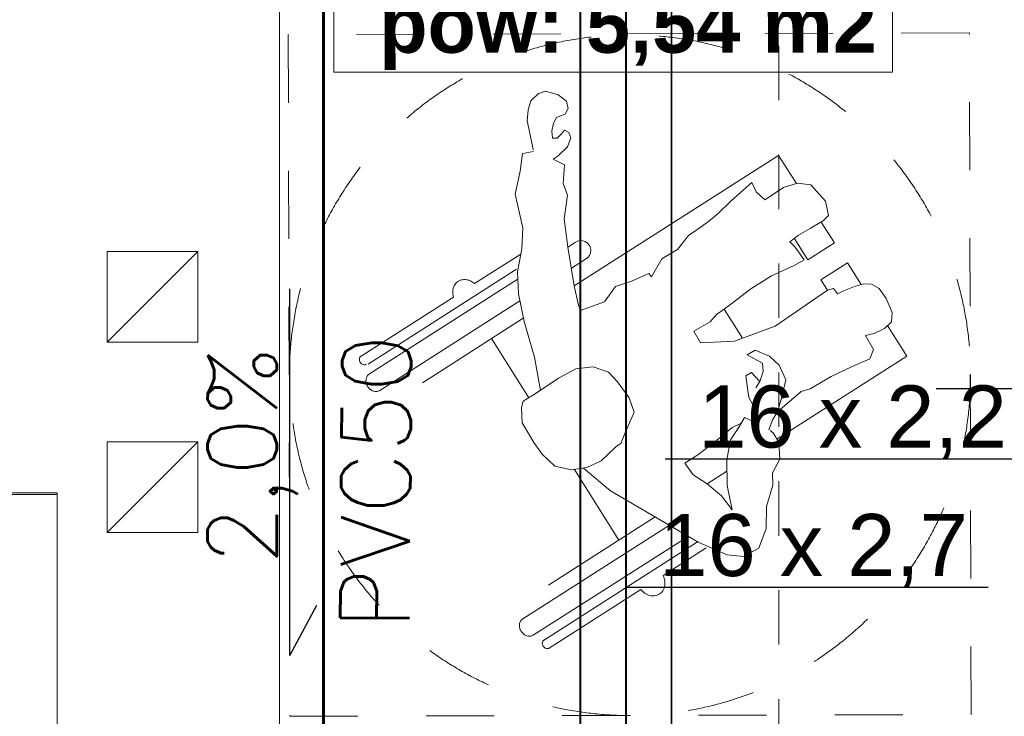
# Model space of a CAD drawing. Header units: millimetres. Extents: x 204754 to 499005, y -178579 to -103222.
# Tile 76 of 178: x 265601 to 267770, y -133667 to -132132. Entities that reach past the tile are written whole.
import ezdxf
from ezdxf.enums import TextEntityAlignment as Align
from ezdxf.lldxf.tags import DXFTag

# ---------------------------------------------------------------- set-up
doc = ezdxf.new("R2010")
doc.units = ezdxf.units.MM
doc.header["$MEASUREMENT"] = 0
doc.linetypes.add('Dashed', pattern=[300, 150, -150])
doc.linetypes.add('Przerywana', pattern=[240, 120, -120])
doc.layers.get('0').update_dxf_attribs({"color": 252, "lineweight": 5})
for name, color, linetype, lineweight in [('2D - Rysunki i Obrazki_Nr_pióra__104', 252, 'Continuous', 5), ('2D - Rysunki i Obrazki_Nr_pióra__47', 252, 'Continuous', 5), ('840-G Znaczniki ogólne_Nr_pióra__3', 252, 'Continuous', 5), ('IS_Ciepła_woda', 1, 'DASHDOT', 40), ('IS_KS', 34, 'Continuous', 60), ('IS_opisy', 7, 'Continuous', 35), ('IS_Zimna_woda', 5, 'SOLID', 35), ('Nowe_! NAZWY POM', 252, 'Continuous', 5), ('Nowe_! NAZWY POM_Nr_pióra__19', 252, 'Continuous', 5), ('Nowe_Metryczki pomieszczeń ARCHICADa_Nr_pióra__13', 252, 'Continuous', 5), ('Nowe_Nowe_220(1)-A Ściany zewnętrzne_Nr_pióra__3', 252, 'Continuous', 5), ('Nowe_Nowe_220(1)-A Ściany zewnętrzne_Nr_pióra__57', 252, 'Continuous', 5), ('Nowe_Znaczniki drzwi ARCHICADa', 252, 'Continuous', 5), ('Nowe_Znaczniki drzwi ARCHICADa_Nr_pióra__111', 252, 'Continuous', 5), ('Nowe_Znaczniki drzwi ARCHICADa_Nr_pióra__141', 252, 'Continuous', 5)]:
    doc.layers.add(name, color=color, linetype=linetype, lineweight=lineweight)
doc.layers.add('IS_Opisy_działek_Wodociag', color=7, linetype='SOLID', true_color=0x000000)
doc.styles.add('GENERATED_STYLE_1', font='arial.ttf')
doc.styles.add('GENERATED_STYLE_2', font='arialbd.ttf')
doc.styles.add('STYLE1', font='simplex.shx')
tags = doc.linetypes.add('DASHDOT', pattern=[20, 10, -5, 0, -5]).pattern_tags.tags
tags[10:11] = [DXFTag(74, 4), DXFTag(75, 0), DXFTag(340, '0'), DXFTag(46, 0.0), DXFTag(50, 0.0), DXFTag(44, 0.0), DXFTag(45, 0.0)]
tags[8:9] = [DXFTag(74, 4), DXFTag(75, 0), DXFTag(340, '0'), DXFTag(46, 0.0), DXFTag(50, 0.0), DXFTag(44, 0.0), DXFTag(45, 0.0)]
tags[6:7] = [DXFTag(74, 4), DXFTag(75, 0), DXFTag(340, '0'), DXFTag(46, 0.0), DXFTag(50, 0.0), DXFTag(44, 0.0), DXFTag(45, 0.0)]
tags[4:5] = [DXFTag(74, 4), DXFTag(75, 0), DXFTag(340, '0'), DXFTag(46, 0.0), DXFTag(50, 0.0), DXFTag(44, 0.0), DXFTag(45, 0.0)]
tags = doc.linetypes.add('SOLID', pattern=[10, 10, 0]).pattern_tags.tags
tags[6:7] = [DXFTag(74, 4), DXFTag(75, 0), DXFTag(340, '0'), DXFTag(46, 0.0), DXFTag(50, 0.0), DXFTag(44, 0.0), DXFTag(45, 0.0)]
tags[4:5] = [DXFTag(74, 4), DXFTag(75, 0), DXFTag(340, '0'), DXFTag(46, 0.0), DXFTag(50, 0.0), DXFTag(44, 0.0), DXFTag(45, 0.0)]

# ---------------------------------------------------------------- blocks, each defined once
blk = doc.blocks.new('WC ONS_1.10_24', base_point=(266908.5, -131952.8))
at = {"layer": 'Nowe_Metryczki pomieszczeń ARCHICADa_Nr_pióra__13', "color": 7, "linetype": 'Continuous', "lineweight": 13}
for p, q in [((266292.9, -131854.6), (266292.9, -132247.5)), ((266292.9, -131854.6), (267524.1, -131854.6)), ((267524.1, -131854.6), (267524.1, -132247.5)), ((266292.9, -132051), (267524.1, -132051)), ((266292.9, -132247.5), (267524.1, -132247.5))]:
    blk.add_line(p, q, dxfattribs=at)
at = {"layer": 'Nowe_Metryczki pomieszczeń ARCHICADa_Nr_pióra__13', "color": 7, "lineweight": 13, "style": 'GENERATED_STYLE_2'}
for tag, p in [('ROOM_NAME', (266292.9, -131686.7)), ('ROOM_NUMBER', (266392.9, -131883.2)), ('ROOM_CALC_AREA', (266392.9, -132079.6))]:
    blk.add_attdef(tag, text='', height=125, dxfattribs=at).set_placement(p, align=Align.TOP_LEFT)
blk = doc.blocks.new('D Marker 11_4')
at = {"layer": 'Nowe_Znaczniki drzwi ARCHICADa_Nr_pióra__111', "color": 7, "linetype": 'Continuous', "lineweight": 25}
blk.add_line((0, -1001.3), (0, 153.6), dxfattribs=at)
at = {"layer": 'Nowe_Znaczniki drzwi ARCHICADa_Nr_pióra__141', "color": 7, "lineweight": 25, "style": 'GENERATED_STYLE_1'}
for tag, p in [('AC_WIDO_B_SIZE', (-230.4, -253.3)), ('AC_MarkerText_4', (19.6, -348.2))]:
    blk.add_attdef(tag, text='', height=125, rotation=270, dxfattribs=at).set_placement(p, align=Align.BOTTOM_LEFT)
blk = doc.blocks.new('podkład 20251118')
at = {"layer": '2D - Rysunki i Obrazki_Nr_pióra__104', "color": 252, "linetype": 'Continuous', "lineweight": 5}
for p, q in [((266727.5, -132310.4), (266743.7, -132294.2)), ((266727.5, -132310.4), (266743.7, -132294.2)), ((266743.7, -132294.2), (266759.1, -132288.9)), ((266743.7, -132294.2), (266759.1, -132288.9)), ((266759.1, -132288.9), (266787.7, -132297.6)), ((266759.1, -132288.9), (266787.7, -132297.6)), ((266721.5, -132330), (266727.5, -132310.4)), ((266721.5, -132330), (266727.5, -132310.4)), ((266787.7, -132297.6), (266805.8, -132311.1)), ((266787.7, -132297.6), (266805.8, -132311.1)), ((266805.8, -132311.1), (266809.1, -132327.6)), ((266805.8, -132311.1), (266809.1, -132327.6)), ((266719.1, -132354.9), (266721.5, -132330)), ((266719.1, -132354.9), (266721.5, -132330)), ((266809.1, -132327.6), (266802.6, -132339.7)), ((266809.1, -132327.6), (266802.6, -132339.7)), ((266724.6, -132381.9), (266719.1, -132354.9)), ((266724.6, -132381.9), (266719.1, -132354.9)), ((266777.1, -132359.9), (266773.7, -132377.2)), ((266777.1, -132359.9), (266773.7, -132377.2)), ((266783.5, -132347.2), (266777.1, -132359.9)), ((266783.5, -132347.2), (266777.1, -132359.9)), ((266802.6, -132339.7), (266783.5, -132347.2)), ((266802.6, -132339.7), (266783.5, -132347.2)), ((266731.5, -132414.1), (266724.6, -132381.9)), ((266731.5, -132414.1), (266724.6, -132381.9)), ((266773.7, -132377.2), (266774.9, -132393.1)), ((266773.7, -132377.2), (266774.9, -132393.1)), ((266794.3, -132383.9), (266801.2, -132375.3)), ((266794.3, -132383.9), (266801.2, -132375.3)), ((266801.2, -132375.3), (266810.5, -132380.6)), ((266801.2, -132375.3), (266810.5, -132380.6)), ((266810.5, -132380.6), (266815.3, -132392)), ((266810.5, -132380.6), (266815.3, -132392)), ((266774.9, -132393.1), (266784.9, -132393.1)), ((266774.9, -132393.1), (266784.9, -132393.1)), ((266784.9, -132393.1), (266794.3, -132383.9)), ((266784.9, -132393.1), (266794.3, -132383.9)), ((266815.3, -132392), (266807.7, -132411.9)), ((266815.3, -132392), (266807.7, -132411.9)), ((266708.6, -132426.5), (266733.1, -132421.9)), ((266708.6, -132426.5), (266733.1, -132421.9)), ((266732.5, -132418.8), (266731.5, -132414.1)), ((266732.5, -132418.8), (266731.5, -132414.1)), ((266807.7, -132411.9), (266787.1, -132431.8)), ((266807.7, -132411.9), (266787.1, -132431.8)), ((266703.6, -132465.8), (266708.6, -132426.5)), ((266703.6, -132465.8), (266708.6, -132426.5)), ((266787.1, -132431.8), (266776.6, -132438.9)), ((266787.1, -132431.8), (266776.6, -132438.9)), ((266776.6, -132438.9), (266801.3, -132451.4)), ((266776.6, -132438.9), (266801.3, -132451.4)), ((267272.8, -132430.7), (266822.9, -132718.1)), ((267272.8, -132430.7), (266822.9, -132718.1)), ((267272.8, -132430.7), (267312.5, -132492.8)), ((267272.8, -132430.7), (267312.5, -132492.8)), ((266693, -132516), (266703.6, -132465.8)), ((266693, -132516), (266703.6, -132465.8)), ((266801.3, -132451.4), (266798, -132492.4)), ((266801.3, -132451.4), (266798, -132492.4)), ((267168.8, -132530.2), (267213.6, -132490.4)), ((267168.8, -132530.2), (267213.6, -132490.4)), ((267213.6, -132490.4), (267223.8, -132510.8)), ((267213.6, -132490.4), (267223.8, -132510.8)), ((266798, -132492.4), (266807.7, -132518.7)), ((266798, -132492.4), (266807.7, -132518.7)), ((267223.8, -132510.8), (267242.9, -132528.8)), ((267223.8, -132510.8), (267242.9, -132528.8)), ((267283.4, -132501.6), (267242.9, -132528.8)), ((267283.4, -132501.6), (267242.9, -132528.8)), ((267314.8, -132492.1), (267283.4, -132501.6)), ((267314.8, -132492.1), (267283.4, -132501.6)), ((267343.8, -132496), (267314.8, -132492.1)), ((267343.8, -132496), (267314.8, -132492.1)), ((267376.5, -132531.6), (267343.8, -132496)), ((267376.5, -132531.6), (267343.8, -132496)), ((266709.8, -132590.6), (266693, -132516)), ((266709.8, -132590.6), (266693, -132516)), ((266807.7, -132518.7), (266800.9, -132570.3)), ((266807.7, -132518.7), (266800.9, -132570.3)), ((267140.1, -132558.7), (267168.8, -132530.2)), ((267140.1, -132558.7), (267168.8, -132530.2)), ((267382.7, -132563), (267376.5, -132531.6)), ((267382.7, -132563), (267376.5, -132531.6)), ((266800.9, -132570.3), (266809, -132632.9)), ((266800.9, -132570.3), (266809, -132632.9)), ((267094.7, -132593.3), (267118.8, -132576.8)), ((267094.7, -132593.3), (267118.8, -132576.8)), ((267118.8, -132576.8), (267140.1, -132558.7)), ((267118.8, -132576.8), (267140.1, -132558.7)), ((267342.7, -132592.1), (267371.9, -132574.6)), ((267342.7, -132592.1), (267371.9, -132574.6)), ((267371.9, -132574.6), (267382.7, -132563)), ((267371.9, -132574.6), (267382.7, -132563)), ((266707.3, -132636.4), (266709.8, -132590.6)), ((266707.3, -132636.4), (266709.8, -132590.6)), ((267074.6, -132607.3), (267094.7, -132593.3)), ((267074.6, -132607.3), (267094.7, -132593.3)), ((267316.4, -132606.6), (267342.7, -132592.1)), ((267316.4, -132606.6), (267342.7, -132592.1)), ((267366.8, -132577.7), (267396.2, -132623.7)), ((267366.8, -132577.7), (267396.2, -132623.7)), ((267050.4, -132638.4), (267074.6, -132607.3)), ((267050.4, -132638.4), (267074.6, -132607.3)), ((267297.4, -132621), (267316.4, -132606.6)), ((267297.4, -132621), (267316.4, -132606.6)), ((267337.6, -132661.1), (267307.2, -132613.5)), ((267337.6, -132661.1), (267307.2, -132613.5)), ((266697.5, -132687.2), (266707.3, -132636.4)), ((266697.5, -132687.2), (266707.3, -132636.4)), ((266824.7, -132622.9), (266809, -132632.9)), ((266809, -132632.9), (266822.9, -132718.1)), ((266809, -132632.9), (266822.9, -132718.1)), ((267015.4, -132658.5), (267050.4, -132638.4)), ((267015.4, -132658.5), (267050.4, -132638.4)), ((267297.4, -132621), (267309.5, -132633.1)), ((267297.4, -132621), (267309.5, -132633.1)), ((267309.5, -132633.1), (267329.2, -132660.9)), ((267309.5, -132633.1), (267329.2, -132660.9)), ((267396.2, -132623.7), (267337.6, -132661.1)), ((267396.2, -132623.7), (267337.6, -132661.1)), ((266603.2, -132713.3), (266705, -132648.3)), ((266603.2, -132713.3), (266705, -132648.3)), ((266847.6, -132659.2), (266816.5, -132679)), ((266993.2, -132698.5), (267015.4, -132658.5)), ((266993.2, -132698.5), (267015.4, -132658.5)), ((267329.2, -132660.9), (267307.4, -132673.7)), ((267329.2, -132660.9), (267307.4, -132673.7)), ((266695.8, -132681.8), (266368.6, -132890.9)), ((267307.4, -132673.7), (267256.9, -132695.9)), ((267307.4, -132673.7), (267256.9, -132695.9)), ((267424.3, -132667.7), (267365.7, -132705.1)), ((267424.3, -132667.7), (267365.7, -132705.1)), ((267454.9, -132715.6), (267424.3, -132667.7)), ((267454.9, -132715.6), (267424.3, -132667.7)), ((266697.4, -132704.2), (266371.5, -132912.5)), ((266697.4, -132704.2), (266371.5, -132912.5)), ((266699.8, -132735.6), (266697.5, -132687.2)), ((266699.8, -132735.6), (266697.5, -132687.2)), ((266948.6, -132708), (266987.4, -132691)), ((266948.6, -132708), (266987.4, -132691)), ((266987.4, -132691), (266993.2, -132698.5)), ((266987.4, -132691), (266993.2, -132698.5)), ((267256.9, -132695.9), (267211.6, -132724.9)), ((267256.9, -132695.9), (267211.6, -132724.9)), ((267365.7, -132705.1), (267380.3, -132727.9)), ((267365.7, -132705.1), (267380.3, -132727.9)), ((266822.9, -132718.1), (266832.3, -132761)), ((266822.9, -132718.1), (266832.3, -132761)), ((266889.5, -132753.5), (266914, -132720)), ((266889.5, -132753.5), (266914, -132720)), ((266914, -132720), (266948.6, -132708)), ((266914, -132720), (266948.6, -132708)), ((267211.6, -132724.9), (267170.9, -132756.5)), ((267211.6, -132724.9), (267170.9, -132756.5)), ((267380.3, -132727.9), (267265.5, -132807.2)), ((267380.3, -132727.9), (267265.5, -132807.2)), ((267380.3, -132727.9), (267393.8, -132723.9)), ((267380.3, -132727.9), (267393.8, -132723.9)), ((267393.8, -132723.9), (267402.5, -132735.6)), ((267393.8, -132723.9), (267402.5, -132735.6)), ((267418.3, -132728.3), (267402.5, -132735.6)), ((267418.3, -132728.3), (267402.5, -132735.6)), ((267440.1, -132719.7), (267418.3, -132728.3)), ((267440.1, -132719.7), (267418.3, -132728.3)), ((267460.6, -132714), (267440.1, -132719.7)), ((267460.6, -132714), (267440.1, -132719.7)), ((267477.2, -132714.3), (267460.6, -132714)), ((267477.2, -132714.3), (267460.6, -132714)), ((267494.5, -132724.3), (267477.2, -132714.3)), ((267494.5, -132724.3), (267477.2, -132714.3)), ((267509.7, -132746.2), (267494.5, -132724.3)), ((267509.7, -132746.2), (267494.5, -132724.3)), ((266353.2, -132873.1), (266556.7, -132743.1)), ((266353.2, -132873.1), (266556.7, -132743.1)), ((266712.1, -132797.2), (266699.8, -132735.6)), ((266712.1, -132797.2), (266699.8, -132735.6)), ((267523, -132776.7), (267509.7, -132746.2)), ((267523, -132776.7), (267509.7, -132746.2)), ((266703, -132751.6), (266394.6, -132948.7)), ((266703, -132751.6), (266394.6, -132948.7)), ((266832.3, -132761), (266836.6, -132772.3)), ((266832.3, -132761), (266836.6, -132772.3)), ((266836.6, -132772.3), (266889.5, -132753.5)), ((266836.6, -132772.3), (266889.5, -132753.5)), ((267153.2, -132770), (267135.9, -132781.1)), ((267153.2, -132770), (267135.9, -132781.1)), ((267170.9, -132756.5), (267153.2, -132770)), ((267170.9, -132756.5), (267153.2, -132770)), ((267153.2, -132770), (267193.7, -132833.3)), ((267153.2, -132770), (267193.7, -132833.3)), ((266710.6, -132789.9), (266564.5, -132883.3)), ((266710.6, -132789.9), (266564.5, -132883.3)), ((267135.9, -132781.1), (267122.2, -132797.7)), ((267135.9, -132781.1), (267122.2, -132797.7)), ((267521.5, -132797.4), (267523, -132776.7)), ((267521.5, -132797.4), (267523, -132776.7)), ((266735.1, -132875.6), (266712.1, -132797.2)), ((266735.1, -132875.6), (266712.1, -132797.2)), ((267122.2, -132797.7), (267086.5, -132818.1)), ((267122.2, -132797.7), (267086.5, -132818.1)), ((267265.5, -132807.2), (267175.5, -132840.3)), ((267265.5, -132807.2), (267175.5, -132840.3)), ((267483.1, -132823.3), (267506.2, -132812.1)), ((267483.1, -132823.3), (267506.2, -132812.1)), ((267506.2, -132812.1), (267521.5, -132797.4)), ((267506.2, -132812.1), (267521.5, -132797.4)), ((267555.7, -132873.3), (267512.6, -132806)), ((267555.7, -132873.3), (267512.6, -132806)), ((266640.8, -132834.5), (266723.1, -132964.9)), ((266640.8, -132834.5), (266723.1, -132964.9)), ((267086.5, -132818.1), (267101, -132843.8)), ((267086.5, -132818.1), (267101, -132843.8)), ((267464, -132827.5), (267483.1, -132823.3)), ((267464, -132827.5), (267483.1, -132823.3)), ((267464, -132827.5), (267481.6, -132858.4)), ((267464, -132827.5), (267481.6, -132858.4)), ((267175.5, -132840.3), (267101, -132843.8)), ((267175.5, -132840.3), (267101, -132843.8)), ((267481.6, -132858.4), (267474.1, -132878.9)), ((267481.6, -132858.4), (267474.1, -132878.9)), ((266748.2, -132949), (266735.1, -132875.6)), ((266748.2, -132949), (266735.1, -132875.6)), ((267221.1, -132860.1), (267203.3, -132870.3)), ((267221.1, -132860.1), (267203.3, -132870.3)), ((267203.3, -132870.3), (267218.1, -132878.8)), ((267203.3, -132870.3), (267218.1, -132878.8)), ((267218.1, -132878.8), (267237.6, -132888.8)), ((267218.1, -132878.8), (267237.6, -132888.8)), ((267253, -132873.3), (267221.1, -132860.1)), ((267253, -132873.3), (267221.1, -132860.1)), ((267274.3, -132893.4), (267253, -132873.3)), ((267274.3, -132893.4), (267253, -132873.3)), ((267555.7, -132873.3), (267269.3, -133056.4)), ((267555.7, -132873.3), (267269.3, -133056.4)), ((267474.1, -132878.9), (267433.3, -132897.1)), ((267474.1, -132878.9), (267433.3, -132897.1)), ((266564.5, -132883.3), (266488.5, -132931.9)), ((266564.5, -132883.3), (266488.5, -132931.9)), ((266826.1, -132901.4), (266787.9, -132922.1)), ((266826.1, -132901.4), (266787.9, -132922.1)), ((266864.8, -132896.9), (266826.1, -132901.4)), ((266864.8, -132896.9), (266826.1, -132901.4)), ((266898.4, -132908.5), (266864.8, -132896.9)), ((266898.4, -132908.5), (266864.8, -132896.9)), ((267237.6, -132888.8), (267238.9, -132907)), ((267237.6, -132888.8), (267238.9, -132907)), ((267289.1, -132925.4), (267274.3, -132893.4)), ((267289.1, -132925.4), (267274.3, -132893.4)), ((267433.3, -132897.1), (267388.4, -132917.9)), ((267433.3, -132897.1), (267388.4, -132917.9)), ((266787.9, -132922.1), (266739, -132955.2)), ((266787.9, -132922.1), (266739, -132955.2)), ((266918.2, -132929.9), (266898.4, -132908.5)), ((266918.2, -132929.9), (266898.4, -132908.5)), ((267213, -132909), (267201, -132916.6)), ((267213, -132909), (267201, -132916.6)), ((267201, -132916.6), (267203.7, -132938.5)), ((267201, -132916.6), (267203.7, -132938.5)), ((267231.7, -132929.5), (267213, -132909)), ((267231.7, -132929.5), (267213, -132909)), ((267238.9, -132907), (267231.7, -132929.5)), ((267238.9, -132907), (267231.7, -132929.5)), ((267388.4, -132917.9), (267342.1, -132945.3)), ((267388.4, -132917.9), (267342.1, -132945.3)), ((266943.8, -132965.1), (266918.2, -132929.9)), ((266943.8, -132965.1), (266918.2, -132929.9)), ((267203.7, -132938.5), (267207.1, -132964.3)), ((267203.7, -132938.5), (267207.1, -132964.3)), ((267231.7, -132929.5), (267222.6, -132943.2)), ((267231.7, -132929.5), (267222.6, -132943.2)), ((267279.9, -132963.8), (267289.1, -132925.4)), ((267279.9, -132963.8), (267289.1, -132925.4)), ((267342.1, -132945.3), (267322.4, -132951.1)), ((267342.1, -132945.3), (267322.4, -132951.1)), ((266739, -132955.2), (266710.2, -132972.7)), ((266739, -132955.2), (266710.2, -132972.7)), ((266954.7, -132996.7), (266943.8, -132965.1)), ((266954.7, -132996.7), (266943.8, -132965.1)), ((267207.1, -132964.3), (267223, -132992.2)), ((267207.1, -132964.3), (267223, -132992.2)), ((267322.4, -132951.1), (267270.3, -132995.7)), ((267322.4, -132951.1), (267270.3, -132995.7)), ((267270.3, -132995.7), (267279.9, -132963.8)), ((267270.3, -132995.7), (267279.9, -132963.8)), ((266710.2, -132972.7), (266706.9, -132986.8)), ((266710.2, -132972.7), (266706.9, -132986.8)), ((266706.9, -132986.8), (266708.1, -133020)), ((266706.9, -132986.8), (266708.1, -133020)), ((266944.6, -133020.6), (266954.7, -132996.7)), ((266944.6, -133020.6), (266954.7, -132996.7)), ((267197.8, -133008.7), (267184.4, -133031.1)), ((267197.8, -133008.7), (267184.4, -133031.1)), ((267215.6, -133016.3), (267197.8, -133008.7)), ((267215.6, -133016.3), (267197.8, -133008.7)), ((267223, -132992.2), (267215.6, -133016.3)), ((267223, -132992.2), (267215.6, -133016.3)), ((267259.4, -133013.9), (267270.3, -132995.7)), ((267259.4, -133013.9), (267270.3, -132995.7)), ((266708.1, -133020), (266733.6, -133063.5)), ((266708.1, -133020), (266733.6, -133063.5)), ((266934.1, -133043.9), (266944.6, -133020.6)), ((266934.1, -133043.9), (266944.6, -133020.6)), ((267132.6, -133062.1), (267170.7, -133030.7)), ((267132.6, -133062.1), (267170.7, -133030.7)), ((267184.4, -133031.1), (267166.9, -133057.9)), ((267184.4, -133031.1), (267166.9, -133057.9)), ((267170.7, -133030.7), (267190.3, -133021.3)), ((267170.7, -133030.7), (267190.3, -133021.3)), ((267251.6, -133035.8), (267259.4, -133013.9)), ((267251.6, -133035.8), (267259.4, -133013.9)), ((266925.3, -133066.1), (266934.1, -133043.9)), ((266925.3, -133066.1), (266934.1, -133043.9)), ((267260.7, -133042.1), (267254, -133037.5)), ((267260.7, -133042.1), (267254, -133037.5)), ((267273.1, -133062.7), (267260.7, -133042.1)), ((267273.1, -133062.7), (267260.7, -133042.1)), ((266733.6, -133063.5), (266752.4, -133089.2)), ((266733.6, -133063.5), (266752.4, -133089.2)), ((266915.4, -133072.4), (266882.3, -133103.7)), ((266915.4, -133072.4), (266882.3, -133103.7)), ((266915.4, -133072.4), (266925.3, -133066.1)), ((266915.4, -133072.4), (266925.3, -133066.1)), ((267094.9, -133091), (267132.6, -133062.1)), ((267094.9, -133091), (267132.6, -133062.1)), ((267166.9, -133057.9), (267158.8, -133101.7)), ((267166.9, -133057.9), (267158.8, -133101.7)), ((267275.7, -133100.6), (267273.1, -133062.7)), ((267275.7, -133100.6), (267273.1, -133062.7)), ((266752.4, -133089.2), (266780, -133115.7)), ((266752.4, -133089.2), (266780, -133115.7)), ((267066.6, -133109.1), (267094.9, -133091)), ((267066.6, -133109.1), (267094.9, -133091)), ((266780, -133115.7), (266817, -133124.2)), ((266780, -133115.7), (266817, -133124.2)), ((266817, -133124.2), (266850.3, -133118.6)), ((266817, -133124.2), (266850.3, -133118.6)), ((266850.3, -133118.6), (266882.3, -133103.7)), ((266850.3, -133118.6), (266882.3, -133103.7)), ((267084.4, -133134.6), (267066.6, -133109.1)), ((267084.4, -133134.6), (267066.6, -133109.1)), ((267158.8, -133101.7), (267159.5, -133158.3)), ((267158.8, -133101.7), (267159.5, -133158.3)), ((267259.4, -133130.3), (267275.7, -133100.6)), ((267259.4, -133130.3), (267275.7, -133100.6)), ((266823.1, -133123.2), (266921.3, -133278.7)), ((266823.1, -133123.2), (266921.3, -133278.7)), ((266843.1, -133119.8), (266902.4, -133169.9)), ((266843.1, -133119.8), (266902.4, -133169.9)), ((267115.9, -133154.9), (267084.4, -133134.6)), ((267115.9, -133154.9), (267084.4, -133134.6)), ((267159.1, -133126.8), (267115.5, -133154.7)), ((267159.1, -133126.8), (267115.5, -133154.7)), ((267259.9, -133157.6), (267259.4, -133130.3)), ((267259.9, -133157.6), (267259.4, -133130.3)), ((267147.1, -133180.9), (267115.9, -133154.9)), ((267147.1, -133180.9), (267115.9, -133154.9)), ((267159.5, -133158.3), (267170.7, -133211.8)), ((267159.5, -133158.3), (267170.7, -133211.8)), ((267245.9, -133204.3), (267259.9, -133157.6)), ((267245.9, -133204.3), (267259.9, -133157.6)), ((266902.4, -133169.9), (267001.7, -133227.9)), ((266902.4, -133169.9), (267001.7, -133227.9)), ((267170.7, -133211.8), (267147.1, -133180.9)), ((267170.7, -133211.8), (267147.1, -133180.9)), ((267245.6, -133253.2), (267245.9, -133204.3)), ((267245.6, -133253.2), (267245.9, -133204.3)), ((267001.3, -133227.6), (266766.1, -133377.9)), ((267001.3, -133227.6), (266766.1, -133377.9)), ((267001.7, -133227.9), (267095.8, -133283.6)), ((267001.7, -133227.9), (267095.8, -133283.6)), ((267032.3, -133246), (266709.5, -133452.2)), ((267032.3, -133246), (266709.5, -133452.2)), ((266732.6, -133488.4), (267073.6, -133270.5)), ((266732.6, -133488.4), (267073.6, -133270.5)), ((267229.5, -133296.6), (267245.6, -133253.2)), ((267229.5, -133296.6), (267245.6, -133253.2)), ((267094.3, -133282.7), (266754.8, -133499.7)), ((267095.8, -133283.6), (267159.5, -133311)), ((267095.8, -133283.6), (267159.5, -133311)), ((267018.4, -133356.6), (267113.7, -133295.7)), ((267159.5, -133311), (267195.6, -133314.6)), ((267159.5, -133311), (267195.6, -133314.6)), ((267195.6, -133314.6), (267229.5, -133296.6)), ((267195.6, -133314.6), (267229.5, -133296.6)), ((266767.7, -133516.8), (266969.7, -133387.7)), ((266767.7, -133516.8), (266969.7, -133387.7))]:
    blk.add_line(p, q, dxfattribs=at)
for centre, radius, start, end in [((266837.7, -132640.1), 21.5, 297.3116, 127.3769), ((266580.5, -132729), 24.6, 113.5184, 140.3382), ((266580.5, -132729), 24.6, 113.5184, 140.3382), ((266581, -132730.5), 26.2, 87.4994, 113.2242), ((266581, -132730.5), 26.2, 87.4994, 113.2242), ((266580.7, -132736), 31.6, 64.7804, 87.4392), ((266580.7, -132736), 31.6, 64.7804, 87.4392), ((266578.2, -132741.6), 37.7, 48.398, 64.9355), ((266578.2, -132741.6), 37.7, 48.398, 64.9355), ((266588.8, -132732.4), 33.8, 165.3787, 187.0501), ((266588.8, -132732.4), 33.8, 165.3787, 187.0501), ((266582.9, -132730.9), 27.6, 140.5723, 165.3928), ((266582.9, -132730.9), 27.6, 140.5723, 165.3928), ((266594.7, -132731.8), 39.7, 186.9118, 196.5442), ((266594.7, -132731.8), 39.7, 186.9118, 196.5442), ((266359.5, -132880.5), 10.1, 161.5955, 183.7498), ((266359.5, -132880.5), 10.1, 161.5955, 183.7498), ((266357.8, -132880), 8.27, 136.2809, 161.5744), ((266357.8, -132880), 8.27, 136.2809, 161.5744), ((266357.3, -132879.5), 7.56, 122.5802, 136.013), ((266357.3, -132879.5), 7.56, 122.5802, 136.013), ((266361.5, -132880.4), 12, 183.6219, 203.3233), ((266361.5, -132880.4), 12, 183.6219, 203.3233), ((266362.2, -132880.1), 12.8, 203.1429, 221.979), ((266362.2, -132880.1), 12.8, 203.1429, 221.979), ((266361.6, -132880.7), 12, 221.8371, 241.5385), ((266361.6, -132880.7), 12, 221.8371, 241.5385), ((266360.7, -132882.4), 10.1, 241.4106, 263.5649), ((266360.7, -132882.4), 10.1, 241.4106, 263.5649), ((266360.5, -132884.2), 8.27, 263.586, 288.8795), ((266360.5, -132884.2), 8.27, 263.586, 288.8795), ((266360.7, -132884.9), 7.56, 289.1474, 302.5802), ((266360.7, -132884.9), 7.56, 289.1474, 302.5802), ((266384.1, -132927.3), 20.1, 161.5753, 183.7322), ((266384.1, -132927.3), 20.1, 161.5753, 183.7322), ((266380.7, -132926.2), 16.5, 136.2581, 161.5539), ((266380.7, -132926.2), 16.5, 136.2581, 161.5539), ((266379.6, -132925.2), 15.1, 122.5574, 135.99), ((266379.6, -132925.2), 15.1, 122.5574, 135.99), ((266387.9, -132927.1), 23.9, 183.6044, 203.3072), ((266387.9, -132927.1), 23.9, 183.6044, 203.3072), ((266389.5, -132926.5), 25.6, 203.1461, 221.9822), ((266389.5, -132926.5), 25.6, 203.1461, 221.9822), ((266388.3, -132927.7), 23.9, 221.821, 241.5209), ((266388.3, -132927.7), 23.9, 221.821, 241.5209), ((266386.5, -132931.1), 20.1, 241.393, 263.5446), ((266386.5, -132931.1), 20.1, 241.393, 263.5446), ((266386.1, -132934.6), 16.5, 263.5656, 288.8567), ((266386.1, -132934.6), 16.5, 263.5656, 288.8567), ((266386.5, -132936), 15.1, 289.1244, 302.603), ((266386.5, -132936), 15.1, 289.1244, 302.603), ((266981.4, -133374.8), 41.3, 16.7576, 26.1885), ((266981.4, -133374.8), 41.3, 16.7576, 26.1885), ((266992.1, -133374.1), 30.5, 333.4166, 356.6387), ((266992.1, -133374.1), 30.5, 333.4166, 356.6387), ((266985.5, -133373.6), 37, 356.5433, 16.9141), ((266985.5, -133373.6), 37, 356.5433, 16.9141), ((267001, -133362.5), 40.2, 218.8623, 234.7698), ((267001, -133362.5), 40.2, 218.8623, 234.7698), ((266998, -133366.9), 34.9, 234.601, 255.7802), ((266998, -133366.9), 34.9, 234.601, 255.7802), ((266996.5, -133373.1), 28.5, 255.7327, 280.0076), ((266996.5, -133373.1), 28.5, 255.7327, 280.0076), ((266997, -133376.8), 24.8, 280.1991, 306.8677), ((266997, -133376.8), 24.8, 280.1991, 306.8677), ((266996.5, -133376.3), 25.6, 307.1798, 333.3111), ((266996.5, -133376.3), 25.6, 307.1798, 333.3111), ((266722.1, -133467), 20.1, 161.5753, 183.7322), ((266722.1, -133467), 20.1, 161.5753, 183.7322), ((266718.7, -133465.8), 16.5, 136.2581, 161.5539), ((266718.7, -133465.8), 16.5, 136.2581, 161.5539), ((266717.6, -133464.9), 15.1, 122.5574, 135.99), ((266717.6, -133464.9), 15.1, 122.5574, 135.99), ((266725.9, -133466.8), 23.9, 183.6044, 203.3072), ((266725.9, -133466.8), 23.9, 183.6044, 203.3072), ((266727.5, -133466.2), 25.6, 203.1461, 221.9822), ((266727.5, -133466.2), 25.6, 203.1461, 221.9822), ((266726.3, -133467.3), 23.9, 221.821, 241.5209), ((266726.3, -133467.3), 23.9, 221.821, 241.5209), ((266724.5, -133470.7), 20.1, 241.393, 263.5446), ((266724.5, -133470.7), 20.1, 241.393, 263.5446), ((266724.1, -133474.3), 16.5, 263.5656, 288.8567), ((266724.1, -133474.3), 16.5, 263.5656, 288.8567), ((266724.5, -133475.7), 15.1, 289.1244, 302.603), ((266724.5, -133475.7), 15.1, 289.1244, 302.603), ((266762.5, -133506), 10.1, 161.5955, 183.7498), ((266762.5, -133506), 10.1, 161.5955, 183.7498), ((266764.4, -133505.9), 12, 183.6219, 203.3233), ((266764.4, -133505.9), 12, 183.6219, 203.3233), ((266760.8, -133505.5), 8.27, 136.2809, 161.5744), ((266760.8, -133505.5), 8.27, 136.2809, 161.5744), ((266760.2, -133505), 7.56, 122.5802, 136.013), ((266760.2, -133505), 7.56, 122.5802, 136.013), ((266765.2, -133505.6), 12.8, 203.1396, 221.9757), ((266765.2, -133505.6), 12.8, 203.1396, 221.9757), ((266764.6, -133506.2), 12, 221.8371, 241.5385), ((266764.6, -133506.2), 12, 221.8371, 241.5385), ((266763.7, -133507.9), 10.1, 241.4106, 263.5649), ((266763.7, -133507.9), 10.1, 241.4106, 263.5649), ((266763.5, -133509.7), 8.27, 263.586, 288.8795), ((266763.5, -133509.7), 8.27, 263.586, 288.8795), ((266763.7, -133510.4), 7.56, 289.1474, 302.5802), ((266763.7, -133510.4), 7.56, 289.1474, 302.5802)]:
    blk.add_arc(centre, radius, start, end, dxfattribs=at)
at = {"layer": '2D - Rysunki i Obrazki_Nr_pióra__47', "color": 252, "linetype": 'Dashed', "lineweight": 5}
for p, q in [((267693.1, -132160.9), (266192.7, -132164.6)), ((267693.1, -132160.9), (266192.7, -132164.6)), ((266192.7, -132164.6), (266196.4, -133667)), ((266192.7, -132164.6), (266196.4, -133667)), ((267696.8, -133663.3), (267693.1, -132160.9)), ((267696.8, -133663.3), (267693.1, -132160.9)), ((266196.4, -133667), (267696.8, -133663.3)), ((266196.4, -133667), (267696.8, -133663.3))]:
    blk.add_line(p, q, dxfattribs=at)
blk.add_circle((266945.6, -132915.2), 750.2, dxfattribs=at)
blk.add_circle((266945.6, -132915.2), 750.2, dxfattribs=at)
at = {"layer": '840-G Znaczniki ogólne_Nr_pióra__3', "color": 252, "linetype": 'Przerywana', "lineweight": 5}
blk.add_line((267273.7, -121149.1), (267273.7, -142839.1), dxfattribs=at)
at = {"layer": 'Nowe_! NAZWY POM_Nr_pióra__19', "color": 252, "linetype": 'Continuous', "lineweight": 5}
for p, q in [((266173.7, -130964.5), (266173.7, -134424.5)), ((265683.7, -133174.4), (260583.7, -133174.4)), ((265683.7, -134438.4), (265683.7, -133174.4))]:
    blk.add_line(p, q, dxfattribs=at)
at = {"layer": 'Nowe_Nowe_220(1)-A Ściany zewnętrzne_Nr_pióra__3', "color": 252, "linetype": 'Continuous', "lineweight": 5}
for p, q in [((265993.6, -132642.3), (265793.6, -132642.3)), ((265793.6, -132642.3), (265793.6, -132842.3)), ((265793.6, -132842.3), (265993.6, -132642.3)), ((265993.6, -132842.3), (265993.6, -132642.3)), ((265793.6, -132842.3), (265993.6, -132842.3)), ((265993.6, -133062.3), (265793.6, -133062.3)), ((265793.6, -133062.3), (265793.6, -133262.3)), ((265793.6, -133262.3), (265993.6, -133062.3)), ((265993.6, -133262.3), (265993.6, -133062.3)), ((265793.6, -133262.3), (265993.6, -133262.3))]:
    blk.add_line(p, q, dxfattribs=at)
at = {"layer": 'Nowe_Nowe_220(1)-A Ściany zewnętrzne_Nr_pióra__57', "color": 252, "linetype": 'Continuous', "lineweight": 5}
for p, q in [((266173.7, -138719.5), (266173.7, -130729.5)), ((257833.7, -133178.4), (265683.7, -133178.4)), ((265683.7, -138748.4), (265683.7, -133178.4))]:
    blk.add_line(p, q, dxfattribs=at)
at = {"layer": 'Nowe_! NAZWY POM', "color": 7, "linetype": 'Continuous', "lineweight": 13}
blk.add_blockref('WC ONS_1.10_24', (266908.5, -131952.8), dxfattribs=at).add_auto_attribs({'ROOM_NAME': 'WC ONS', 'ROOM_NUMBER': '1.10', 'ROOM_CALC_AREA': 'pow: 5,54 m2'})
at = {"layer": 'Nowe_Znaczniki drzwi ARCHICADa', "color": 7, "linetype": 'Continuous', "lineweight": 25}
ref = blk.add_blockref('D Marker 11_4', (267773.7, -132945.5), dxfattribs=dict(at, rotation=90))
ref.add_attrib('AC_MarkerText_4', '90', dxfattribs={"layer": 'Nowe_Znaczniki drzwi ARCHICADa_Nr_pióra__141', "color": 7, "lineweight": 25, "height": 125, "rotation": 360, "style": 'GENERATED_STYLE_1'}).set_placement((268162.7, -132885), align=Align.BOTTOM_LEFT)
ref.add_attrib('AC_WIDO_B_SIZE', '200', dxfattribs={"layer": 'Nowe_Znaczniki drzwi ARCHICADa_Nr_pióra__141', "color": 7, "lineweight": 25, "height": 125, "rotation": 360, "style": 'GENERATED_STYLE_1'}).set_placement((268067.8, -133135), align=Align.BOTTOM_LEFT)

msp = doc.modelspace()

# ---------------------------------------------------------------- linework, layer by layer
at = {"layer": 'IS_Ciepła_woda'}
msp.add_line((266936.9, -134568.5), (266936.9, -131440.6), dxfattribs=at)
at = {"layer": 'IS_Ciepła_woda', "color": 215, "true_color": 0xa953a0}
msp.add_line((266836.9, -134681.6), (266836.9, -131553.7), dxfattribs=at)
at = {"layer": 'IS_KS'}
msp.add_line((266270.4, -134543.5), (266270.4, -131641), dxfattribs=at)
at = {"layer": 'IS_opisy', "lineweight": 25}
for p, q in [((266196.1, -133533), (266196.3, -132724.7)), ((266196.1, -133532.9), (266255.7, -133422.3))]:
    msp.add_line(p, q, dxfattribs=at)
at = {"layer": 'IS_Opisy_działek_Wodociag'}
for p, q in [((267820.3, -133100.1), (267022.8, -133100.1)), ((267734.4, -133383.4), (266936.9, -133383.4))]:
    msp.add_line(p, q, dxfattribs=at)
at = {"layer": 'IS_Zimna_woda'}
msp.add_line((267036.9, -134568.5), (267036.9, -131402.9), dxfattribs=at)

# ---------------------------------------------------------------- block references
msp.add_blockref('podkład 20251118', (0, 0))

# ---------------------------------------------------------------- texts
at = {"layer": 'IS_opisy', "lineweight": 25, "ltscale": 2, "style": 'STYLE1'}
for s, rotation, p in [('2,0%%%', 89.9781, (266167.3, -133333.7)), ('PVC50', 89.5847, (266459.4, -133476.9))]:
    msp.add_text(s, height=152.13, rotation=rotation, dxfattribs=at).set_placement(p)
at = {"layer": 'IS_Opisy_działek_Wodociag', "char_height": 136.8, "attachment_point": 9}
for s, insert in [('\\fArial|b0|i0;16 x 2,2', (267775.7, -133100.1)), ('{\\fArial|b0|i0|c238|p34;16 x 2,7}', (267689.8, -133383.4))]:
    msp.add_mtext(s, dxfattribs=dict(at, insert=insert))

doc.saveas('drawing.dxf')
